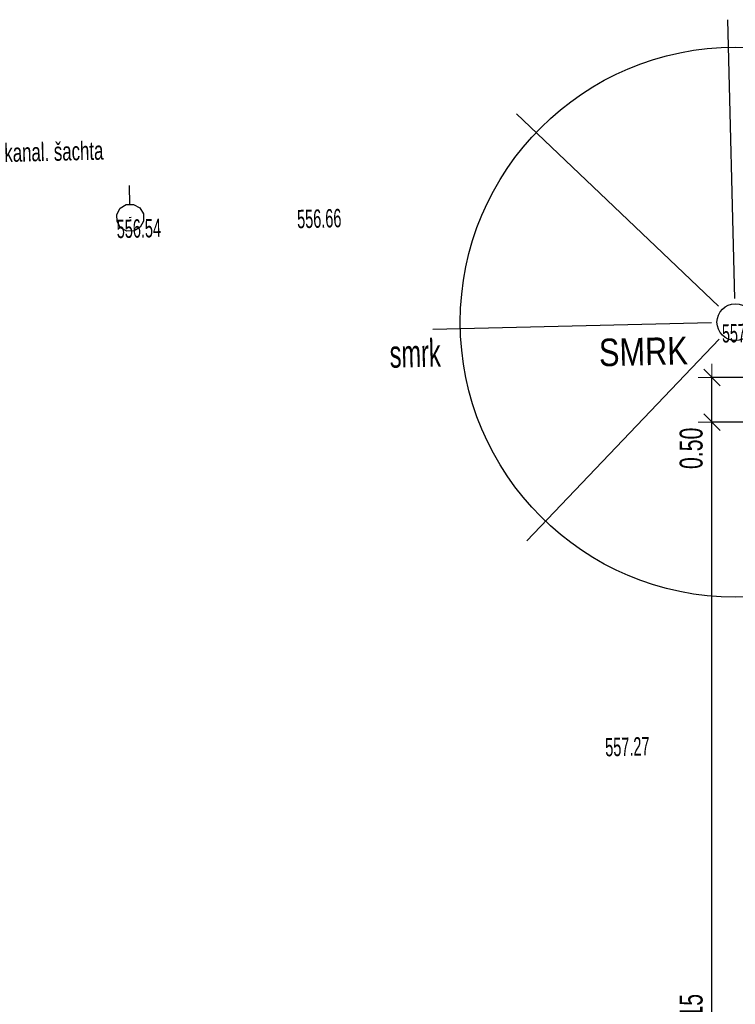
# Model space of a CAD drawing. Header units: millimetres. Extents: x -211955 to 157391, y -241491 to 94238.
# Tile 33 of 138: x -27536 to -19730, y -51429 to -40690. Entities that reach past the tile are written whole.
import ezdxf

# ---------------------------------------------------------------- set-up
doc = ezdxf.new("R2010")
doc.units = ezdxf.units.MM
doc.header["$PDMODE"] = 65
for name, color, linetype, lineweight in [('XR$1$PODKLAD_1', 7, 'Continuous', 25), ('XR$3$SITUACE - BOURÁNÍ_1', 7, 'Continuous', 25), ('XR$4$SITUACE - BOURÁNÍ - KOTY_1', 7, 'Continuous', 25)]:
    doc.layers.add(name, color=color, linetype=linetype, lineweight=lineweight)
doc.styles.add('ARIAL', font='ARIAL.TTF')
doc.styles.add('ARIALNARROW', font='ARIALN.TTF')
doc.dimstyles.new('DIMSTYLE_4', dxfattribs={"dimtxt": 250, "dimasz": 300, "dimexe": 0, "dimexo": 0, "dimgap": 125, "dimtad": 2, "dimlfac": 0.001, "dimrnd": 0.05, "dimzin": 4, "dimdsep": 46, "dimtxsty": 'ARIALNARROW', "dimblk1": 'ALL_ML_STRICH', "dimblk2": 'ALL_ML_STRICH', "dimsah": 1, "dimcen": 0, "dimclrd": 6, "dimclre": 6, "dimclrt": 6, "dimadec": 0, "dimazin": 0, "dimtfac": 1, "dimtdec": 0, "dimtix": 1, "dimtmove": 2, "dimatfit": 3, "dimfxl": 0, "dimtzin": 0, "dimlwd": 0, "dimlwe": 18, "dimarcsym": 0})
doc.dimstyles.new('DIMSTYLE_5', dxfattribs={"dimtxt": 250, "dimasz": 300, "dimexe": 0, "dimexo": 0, "dimgap": 125, "dimtad": 2, "dimlfac": 0.001, "dimrnd": 0.05, "dimzin": 4, "dimdsep": 46, "dimtxsty": 'ARIALNARROW', "dimblk1": 'ALL_ML_STRICH', "dimblk2": 'ALL_ML_STRICH', "dimsah": 1, "dimcen": 0, "dimclrd": 6, "dimclre": 6, "dimclrt": 6, "dimadec": 0, "dimazin": 0, "dimtfac": 1, "dimtdec": 0, "dimtix": 1, "dimtmove": 2, "dimatfit": 3, "dimfxl": 0, "dimtvp": 1.2, "dimtzin": 0, "dimlwd": 0, "dimlwe": 18, "dimarcsym": 0})

# ---------------------------------------------------------------- blocks, each defined once
blk = doc.blocks.new('ALL_ML_STRICH')
at = {"color": 0, "linetype": 'ByBlock', "lineweight": -2}
for p, q in [((0, -0.5), (0, 0.5)), ((-1, 0), (0.5, 0)), ((-0.3, -0.3), (0.3, 0.3))]:
    blk.add_line(p, q, dxfattribs=at)
blk = doc.blocks.new('*D16')
at = {"layer": 'DEFPOINTS', "color": 6, "linetype": 'Continuous', "lineweight": 18}
for p in [(-18393, -45079), (-19985, -58204), (-18393, -58204)]:
    blk.add_point(p, dxfattribs=at)
at = {"layer": 'XR$4$SITUACE - BOURÁNÍ - KOTY_1', "color": 6, "linetype": 'Continuous', "lineweight": -2}
for p, q in [((-19396, -45079), (-19985, -45079)), ((-19985, -58204), (-19985, -45079)), ((-19372, -58204), (-19985, -58204))]:
    blk.add_line(p, q, dxfattribs=at)
at = {"layer": 'XR$4$SITUACE - BOURÁNÍ - KOTY_1', "color": 6, "linetype": 'Continuous', "lineweight": 18, "xscale": 300, "yscale": 300, "zscale": 300}
for p, rotation in [((-19985, -45079), 90), ((-19985, -58204), 270)]:
    blk.add_blockref('ALL_ML_STRICH', p, dxfattribs=dict(at, rotation=rotation))
at = {"layer": 'XR$4$SITUACE - BOURÁNÍ - KOTY_1', "color": 6, "linetype": 'Continuous', "lineweight": 18, "insert": (-20210, -51606), "char_height": 250, "width": 1014.29, "attachment_point": 5, "rotation": 90, "style": 'ARIALNARROW'}
blk.add_mtext('\\W0.81;\\A1;{13.15}', dxfattribs=at)
blk = doc.blocks.new('*D17')
at = {"layer": 'DEFPOINTS', "color": 6, "linetype": 'Continuous', "lineweight": 18}
for p in [(-18818, -44592), (-19985, -45079), (-18393, -45079)]:
    blk.add_point(p, dxfattribs=at)
at = {"layer": 'XR$4$SITUACE - BOURÁNÍ - KOTY_1', "color": 6, "linetype": 'Continuous', "lineweight": -2}
for p, q in [((-19397, -44592), (-19985, -44592)), ((-19985, -45079), (-19985, -44592)), ((-19396, -45079), (-19985, -45079))]:
    blk.add_line(p, q, dxfattribs=at)
at = {"layer": 'XR$4$SITUACE - BOURÁNÍ - KOTY_1', "color": 6, "linetype": 'Continuous', "lineweight": 18, "xscale": 300, "yscale": 300, "zscale": 300}
for p, rotation in [((-19985, -44592), 90), ((-19985, -45079), 270)]:
    blk.add_blockref('ALL_ML_STRICH', p, dxfattribs=dict(at, rotation=rotation))
at = {"layer": 'XR$4$SITUACE - BOURÁNÍ - KOTY_1', "color": 6, "linetype": 'Continuous', "lineweight": 18, "insert": (-20210, -45365), "char_height": 250, "width": 811.43, "attachment_point": 5, "rotation": 90, "style": 'ARIALNARROW'}
blk.add_mtext('\\W0.81;\\A1;{0.50}', dxfattribs=at)

msp = doc.modelspace()

# ---------------------------------------------------------------- linework, layer by layer
at = {"layer": 'XR$1$PODKLAD_1', "color": 7, "lineweight": 25}
for p, q in [((-26335.013, -42705.235), (-26340.024, -42499.296)), ((-26440.057, -42745.802), (-26373.002, -42706.159)), ((-26373.002, -42706.159), (-26335.013, -42705.235)), ((-26333.014, -42705.186), (-26295.025, -42704.262)), ((-26295.025, -42704.262), (-26226.121, -42740.597)), ((-26226.121, -42740.597), (-26186.478, -42807.652)), ((-26476.392, -42814.706), (-26440.057, -42745.802)), ((-26474.495, -42892.683), (-26476.392, -42814.706)), ((-26186.478, -42807.652), (-26184.581, -42885.629)), ((-26434.852, -42959.739), (-26474.495, -42892.683)), ((-26321.513, -42848.949), (-26341.507, -42849.436)), ((-26220.915, -42954.534), (-26287.971, -42994.176)), ((-26184.581, -42885.629), (-26220.915, -42954.534)), ((-26365.948, -42996.074), (-26434.852, -42959.739)), ((-26287.971, -42994.176), (-26365.948, -42996.074))]:
    msp.add_line(p, q, dxfattribs=at)
at = {"layer": 'XR$3$SITUACE - BOURÁNÍ_1', "color": 7, "linetype": 'Continuous', "lineweight": 25}
for p, q in [((-19736.158, -43729.029), (-19810.102, -40689.929)), ((-19914.159, -43813.384), (-22115.819, -41716.316)), ((-19989.757, -43995.277), (-23028.858, -44069.221)), ((-19905.402, -44173.278), (-22002.47, -46374.937))]:
    msp.add_line(p, q, dxfattribs=at)
for radius in [3000, 200]:
    msp.add_circle((-19729.834, -43988.952), radius, dxfattribs=at)

# ---------------------------------------------------------------- texts
at = {"layer": 'XR$1$PODKLAD_1', "color": 126, "linetype": 'Continuous', "lineweight": 18, "insert": (-27163.848, -42130.559), "char_height": 200, "width": 1164.84425, "attachment_point": 5, "rotation": 1.3937829, "style": 'ARIALNARROW'}
msp.add_mtext('\\W0.80;kanal. šachta', dxfattribs=at)
at = {"layer": 'XR$1$PODKLAD_1', "color": 12, "linetype": 'Continuous', "lineweight": 18, "char_height": 200, "attachment_point": 5, "rotation": 1.3937829, "style": 'ARIALNARROW'}
for s, insert, width in [('\\W0.69;556.66', (-24268.629, -42860.352), 554.70854), ('\\W0.69;556.54', (-26236.586, -42968.252), 554.70854), ('\\W0.68;557.12', (-19636.909, -44108.061), 553.51224), ('\\W0.69;557.27', (-20907.531, -48620.302), 554.70854)]:
    msp.add_mtext(s, dxfattribs=dict(at, insert=insert, width=width))
at = {"layer": 'XR$1$PODKLAD_1', "color": 7, "linetype": 'Continuous', "lineweight": 25, "insert": (-23218.826, -44483.964), "char_height": 300, "width": 763.44319, "attachment_point": 8, "rotation": 1.3937829}
msp.add_mtext('\\W0.64;smrk', dxfattribs=at)
at = {"layer": 'XR$3$SITUACE - BOURÁNÍ_1', "color": 7, "linetype": 'Continuous', "lineweight": 25, "insert": (-20729.459, -44463.477), "char_height": 300, "width": 1092.05933, "attachment_point": 8, "rotation": 1.3937829, "style": 'ARIAL'}
msp.add_mtext('\\W0.80;SMRK', dxfattribs=at)

# ---------------------------------------------------------------- dimensions: what is measured, and where the dimension line sits
at = {"layer": 'XR$4$SITUACE - BOURÁNÍ - KOTY_1', "color": 6, "linetype": 'Continuous', "lineweight": 18}
for base, p1, p2, dimstyle, picture, middle in [((-19984.539, -44591.677), (-19395.904, -45078.892), (-19396.799, -44591.677), 'DIMSTYLE_5', '*D17', (-20209.539, -45364.892)), ((-19984.539089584, -45078.891607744), (-19371.795754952, -58203.891607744), (-19395.904379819, -45078.891607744), 'DIMSTYLE_4', '*D16', (-20209.539089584, -51606.391607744))]:
    dim = msp.add_linear_dim(base=base, p1=p1, p2=p2, angle=90, dimstyle=dimstyle, override={"dimpost": '<>', "dimclrd": 6, "dimclre": 6, "dimclrt": 6, "dimlwd": 0, "dimlwe": 18}, dxfattribs=at)
    dim.commit()
    dim.dimension.update_dxf_attribs({"geometry": picture, "text_midpoint": middle, "dimtype": 160})

doc.saveas('drawing.dxf')
